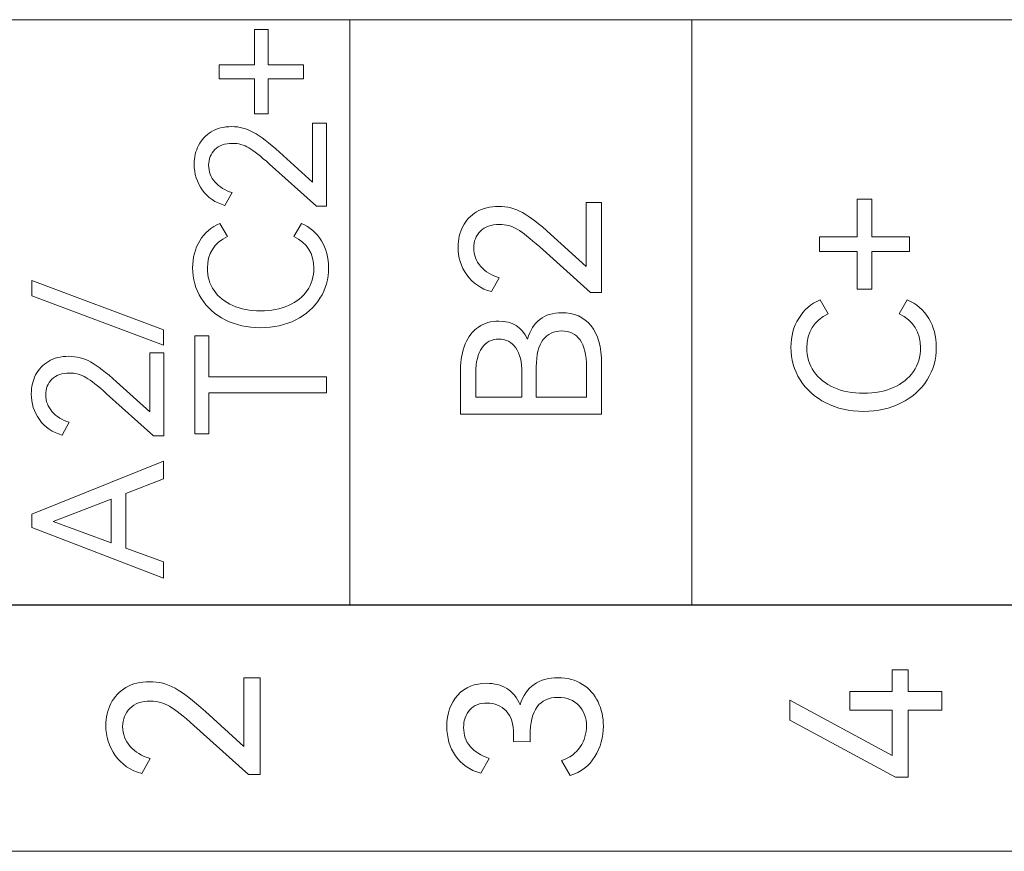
# Model space of a CAD drawing. Header units: millimetres. Extents: x 0 to 427, y 0 to 299.
# Tile 12 of 26: x 132.28 to 144, y 151.6 to 161.5. Entities that reach past the tile are written whole.
import ezdxf

# ---------------------------------------------------------------- set-up
doc = ezdxf.new("R2010")
doc.units = ezdxf.units.MM
doc.header["$MEASUREMENT"] = 0
doc.layers.add('layer 1', color=7, linetype='Continuous')

msp = doc.modelspace()

# ---------------------------------------------------------------- linework, layer by layer
at = {"layer": 'layer 1', "lineweight": 9}
for points, knots in [([(160.629, 161.497), (160.629, 161.497), (156.559, 161.497), (156.559, 161.497), (156.559, 161.497), (156.559, 161.497), (152.489, 161.497), (152.489, 161.497), (152.489, 161.497), (152.489, 161.497), (148.418, 161.497), (148.418, 161.497), (148.418, 161.497), (148.418, 161.497), (144.348, 161.497), (144.348, 161.497), (144.348, 161.497), (144.348, 161.497), (140.278, 161.497), (140.278, 161.497), (140.278, 161.497), (140.278, 161.497), (136.207, 161.497), (136.207, 161.497), (136.207, 161.497), (136.207, 161.497), (132.137, 161.497), (132.137, 161.497), (132.137, 161.497), (132.137, 161.497), (128.067, 161.497), (128.067, 161.497), (128.067, 161.497), (128.067, 161.497), (123.997, 161.497), (123.997, 161.497)], [0, 0, 0, 0, 0.111111, 0.111111, 0.111111, 0.111111, 0.222222, 0.222222, 0.222222, 0.222222, 0.333333, 0.333333, 0.333333, 0.333333, 0.444444, 0.444444, 0.444444, 0.444444, 0.555556, 0.555556, 0.555556, 0.555556, 0.666667, 0.666667, 0.666667, 0.666667, 0.777778, 0.777778, 0.777778, 0.777778, 0.888889, 0.888889, 0.888889, 0.888889, 1, 1, 1, 1]), ([(134.651, 160.795), (134.651, 160.795), (134.651, 160.958), (134.651, 160.958), (134.651, 160.958), (134.651, 160.958), (135.072, 160.958), (135.072, 160.958), (135.072, 160.958), (135.072, 160.958), (135.072, 161.379), (135.072, 161.379), (135.072, 161.379), (135.072, 161.379), (135.235, 161.379), (135.235, 161.379), (135.235, 161.379), (135.235, 161.379), (135.235, 160.958), (135.235, 160.958), (135.235, 160.958), (135.235, 160.958), (135.655, 160.958), (135.655, 160.958), (135.655, 160.958), (135.655, 160.958), (135.655, 160.795), (135.655, 160.795), (135.655, 160.795), (135.655, 160.795), (135.235, 160.795), (135.235, 160.795), (135.235, 160.795), (135.235, 160.795), (135.235, 160.375), (135.235, 160.375), (135.235, 160.375), (135.235, 160.375), (135.072, 160.375), (135.072, 160.375), (135.072, 160.375), (135.072, 160.375), (135.072, 160.795), (135.072, 160.795), (135.072, 160.795), (135.072, 160.795), (134.651, 160.795), (134.651, 160.795)], [0, 0, 0, 0, 0.083333, 0.083333, 0.083333, 0.083333, 0.166667, 0.166667, 0.166667, 0.166667, 0.25, 0.25, 0.25, 0.25, 0.333333, 0.333333, 0.333333, 0.333333, 0.416667, 0.416667, 0.416667, 0.416667, 0.5, 0.5, 0.5, 0.5, 0.583333, 0.583333, 0.583333, 0.583333, 0.666667, 0.666667, 0.666667, 0.666667, 0.75, 0.75, 0.75, 0.75, 0.833333, 0.833333, 0.833333, 0.833333, 0.916667, 0.916667, 0.916667, 0.916667, 1, 1, 1, 1]), ([(135.762, 159.563), (135.762, 159.563), (135.762, 160.264), (135.762, 160.264), (135.762, 160.264), (135.762, 160.264), (135.93, 160.264), (135.93, 160.264), (135.93, 160.264), (135.93, 160.264), (135.93, 159.276), (135.93, 159.276), (135.93, 159.276), (135.93, 159.276), (135.809, 159.276), (135.809, 159.276), (135.809, 159.276), (135.809, 159.276), (135.25, 159.777), (135.25, 159.777), (135.25, 159.777), (135.146, 159.872), (135.064, 159.936), (135.004, 159.972), (135.004, 159.972), (134.944, 160.007), (134.879, 160.025), (134.808, 160.025), (134.808, 160.025), (134.718, 160.025), (134.648, 160), (134.599, 159.951), (134.599, 159.951), (134.549, 159.901), (134.525, 159.839), (134.525, 159.764), (134.525, 159.764), (134.525, 159.688), (134.55, 159.621), (134.602, 159.563), (134.602, 159.563), (134.653, 159.506), (134.721, 159.464), (134.806, 159.438), (134.806, 159.438), (134.806, 159.438), (134.719, 159.286), (134.719, 159.286), (134.719, 159.286), (134.604, 159.317), (134.514, 159.379), (134.449, 159.47), (134.449, 159.47), (134.385, 159.562), (134.353, 159.664), (134.353, 159.777), (134.353, 159.777), (134.353, 159.859), (134.371, 159.934), (134.405, 160.001), (134.405, 160.001), (134.44, 160.069), (134.49, 160.123), (134.557, 160.163), (134.557, 160.163), (134.624, 160.203), (134.705, 160.224), (134.8, 160.224), (134.8, 160.224), (134.891, 160.224), (134.978, 160.201), (135.06, 160.156), (135.06, 160.156), (135.142, 160.111), (135.245, 160.032), (135.369, 159.919), (135.369, 159.919), (135.369, 159.919), (135.762, 159.563), (135.762, 159.563)], [0, 0, 0, 0, 0.05, 0.05, 0.05, 0.05, 0.1, 0.1, 0.1, 0.1, 0.15, 0.15, 0.15, 0.15, 0.2, 0.2, 0.2, 0.2, 0.25, 0.25, 0.25, 0.25, 0.3, 0.3, 0.3, 0.3, 0.35, 0.35, 0.35, 0.35, 0.4, 0.4, 0.4, 0.4, 0.45, 0.45, 0.45, 0.45, 0.5, 0.5, 0.5, 0.5, 0.55, 0.55, 0.55, 0.55, 0.6, 0.6, 0.6, 0.6, 0.65, 0.65, 0.65, 0.65, 0.7, 0.7, 0.7, 0.7, 0.75, 0.75, 0.75, 0.75, 0.8, 0.8, 0.8, 0.8, 0.85, 0.85, 0.85, 0.85, 0.9, 0.9, 0.9, 0.9, 0.95, 0.95, 0.95, 0.95, 1, 1, 1, 1]), ([(141.798, 158.737), (141.798, 158.737), (141.798, 158.912), (141.798, 158.912), (141.798, 158.912), (141.798, 158.912), (142.248, 158.912), (142.248, 158.912), (142.248, 158.912), (142.248, 158.912), (142.248, 159.361), (142.248, 159.361), (142.248, 159.361), (142.248, 159.361), (142.422, 159.361), (142.422, 159.361), (142.422, 159.361), (142.422, 159.361), (142.422, 158.912), (142.422, 158.912), (142.422, 158.912), (142.422, 158.912), (142.872, 158.912), (142.872, 158.912), (142.872, 158.912), (142.872, 158.912), (142.872, 158.737), (142.872, 158.737), (142.872, 158.737), (142.872, 158.737), (142.422, 158.737), (142.422, 158.737), (142.422, 158.737), (142.422, 158.737), (142.422, 158.288), (142.422, 158.288), (142.422, 158.288), (142.422, 158.288), (142.248, 158.288), (142.248, 158.288), (142.248, 158.288), (142.248, 158.288), (142.248, 158.737), (142.248, 158.737), (142.248, 158.737), (142.248, 158.737), (141.798, 158.737), (141.798, 158.737)], [0, 0, 0, 0, 0.083333, 0.083333, 0.083333, 0.083333, 0.166667, 0.166667, 0.166667, 0.166667, 0.25, 0.25, 0.25, 0.25, 0.333333, 0.333333, 0.333333, 0.333333, 0.416667, 0.416667, 0.416667, 0.416667, 0.5, 0.5, 0.5, 0.5, 0.583333, 0.583333, 0.583333, 0.583333, 0.666667, 0.666667, 0.666667, 0.666667, 0.75, 0.75, 0.75, 0.75, 0.833333, 0.833333, 0.833333, 0.833333, 0.916667, 0.916667, 0.916667, 0.916667, 1, 1, 1, 1]), ([(139.022, 158.56), (139.022, 158.56), (139.022, 159.319), (139.022, 159.319), (139.022, 159.319), (139.022, 159.319), (139.203, 159.319), (139.203, 159.319), (139.203, 159.319), (139.203, 159.319), (139.203, 158.248), (139.203, 158.248), (139.203, 158.248), (139.203, 158.248), (139.073, 158.248), (139.073, 158.248), (139.073, 158.248), (139.073, 158.248), (138.467, 158.791), (138.467, 158.791), (138.467, 158.791), (138.354, 158.894), (138.265, 158.964), (138.2, 159.002), (138.2, 159.002), (138.135, 159.04), (138.065, 159.06), (137.988, 159.06), (137.988, 159.06), (137.89, 159.06), (137.814, 159.033), (137.761, 158.979), (137.761, 158.979), (137.708, 158.926), (137.681, 158.859), (137.681, 158.778), (137.681, 158.778), (137.681, 158.695), (137.709, 158.622), (137.765, 158.56), (137.765, 158.56), (137.82, 158.497), (137.894, 158.452), (137.986, 158.424), (137.986, 158.424), (137.986, 158.424), (137.892, 158.259), (137.892, 158.259), (137.892, 158.259), (137.766, 158.293), (137.669, 158.36), (137.599, 158.459), (137.599, 158.459), (137.53, 158.558), (137.495, 158.669), (137.495, 158.791), (137.495, 158.791), (137.495, 158.88), (137.514, 158.961), (137.551, 159.034), (137.551, 159.034), (137.589, 159.108), (137.644, 159.166), (137.716, 159.21), (137.716, 159.21), (137.789, 159.253), (137.877, 159.275), (137.979, 159.275), (137.979, 159.275), (138.078, 159.275), (138.172, 159.251), (138.261, 159.202), (138.261, 159.202), (138.349, 159.153), (138.461, 159.067), (138.596, 158.945), (138.596, 158.945), (138.596, 158.945), (139.022, 158.56), (139.022, 158.56)], [0, 0, 0, 0, 0.05, 0.05, 0.05, 0.05, 0.1, 0.1, 0.1, 0.1, 0.15, 0.15, 0.15, 0.15, 0.2, 0.2, 0.2, 0.2, 0.25, 0.25, 0.25, 0.25, 0.3, 0.3, 0.3, 0.3, 0.35, 0.35, 0.35, 0.35, 0.4, 0.4, 0.4, 0.4, 0.45, 0.45, 0.45, 0.45, 0.5, 0.5, 0.5, 0.5, 0.55, 0.55, 0.55, 0.55, 0.6, 0.6, 0.6, 0.6, 0.65, 0.65, 0.65, 0.65, 0.7, 0.7, 0.7, 0.7, 0.75, 0.75, 0.75, 0.75, 0.8, 0.8, 0.8, 0.8, 0.85, 0.85, 0.85, 0.85, 0.9, 0.9, 0.9, 0.9, 0.95, 0.95, 0.95, 0.95, 1, 1, 1, 1]), ([(135.778, 158.539), (135.778, 158.711), (135.698, 158.837), (135.54, 158.917), (135.54, 158.917), (135.54, 158.917), (135.63, 159.071), (135.63, 159.071), (135.63, 159.071), (135.731, 159.027), (135.811, 158.958), (135.868, 158.865), (135.868, 158.865), (135.925, 158.773), (135.954, 158.665), (135.954, 158.543), (135.954, 158.543), (135.954, 158.41), (135.919, 158.29), (135.851, 158.181), (135.851, 158.181), (135.782, 158.072), (135.686, 157.986), (135.563, 157.923), (135.563, 157.923), (135.44, 157.861), (135.3, 157.829), (135.143, 157.829), (135.143, 157.829), (134.985, 157.829), (134.845, 157.861), (134.722, 157.923), (134.722, 157.923), (134.599, 157.986), (134.503, 158.073), (134.436, 158.181), (134.436, 158.181), (134.368, 158.289), (134.334, 158.41), (134.334, 158.543), (134.334, 158.543), (134.334, 158.665), (134.362, 158.772), (134.419, 158.865), (134.419, 158.865), (134.477, 158.958), (134.556, 159.027), (134.658, 159.071), (134.658, 159.071), (134.658, 159.071), (134.748, 158.917), (134.748, 158.917), (134.748, 158.917), (134.589, 158.837), (134.51, 158.711), (134.51, 158.539), (134.51, 158.539), (134.51, 158.439), (134.537, 158.35), (134.589, 158.273), (134.589, 158.273), (134.641, 158.196), (134.717, 158.136), (134.812, 158.094), (134.812, 158.094), (134.908, 158.052), (135.018, 158.031), (135.143, 158.031), (135.143, 158.031), (135.267, 158.031), (135.378, 158.052), (135.474, 158.094), (135.474, 158.094), (135.57, 158.136), (135.646, 158.196), (135.698, 158.273), (135.698, 158.273), (135.751, 158.35), (135.778, 158.439), (135.778, 158.539)], [0, 0, 0, 0, 0.05, 0.05, 0.05, 0.05, 0.1, 0.1, 0.1, 0.1, 0.15, 0.15, 0.15, 0.15, 0.2, 0.2, 0.2, 0.2, 0.25, 0.25, 0.25, 0.25, 0.3, 0.3, 0.3, 0.3, 0.35, 0.35, 0.35, 0.35, 0.4, 0.4, 0.4, 0.4, 0.45, 0.45, 0.45, 0.45, 0.5, 0.5, 0.5, 0.5, 0.55, 0.55, 0.55, 0.55, 0.6, 0.6, 0.6, 0.6, 0.65, 0.65, 0.65, 0.65, 0.7, 0.7, 0.7, 0.7, 0.75, 0.75, 0.75, 0.75, 0.8, 0.8, 0.8, 0.8, 0.85, 0.85, 0.85, 0.85, 0.9, 0.9, 0.9, 0.9, 0.95, 0.95, 0.95, 0.95, 1, 1, 1, 1]), ([(133.989, 157.621), (133.989, 157.621), (132.418, 158.208), (132.418, 158.208), (132.418, 158.208), (132.418, 158.208), (132.418, 158.393), (132.418, 158.393), (132.418, 158.393), (132.418, 158.393), (133.989, 157.805), (133.989, 157.805), (133.989, 157.805), (133.989, 157.805), (133.989, 157.621), (133.989, 157.621)], [0, 0, 0, 0, 0.25, 0.25, 0.25, 0.25, 0.5, 0.5, 0.5, 0.5, 0.75, 0.75, 0.75, 0.75, 1, 1, 1, 1]), ([(143.002, 157.592), (143.002, 157.776), (142.917, 157.91), (142.748, 157.996), (142.748, 157.996), (142.748, 157.996), (142.844, 158.161), (142.844, 158.161), (142.844, 158.161), (142.953, 158.114), (143.038, 158.04), (143.099, 157.941), (143.099, 157.941), (143.159, 157.842), (143.19, 157.727), (143.19, 157.597), (143.19, 157.597), (143.19, 157.455), (143.153, 157.325), (143.08, 157.209), (143.08, 157.209), (143.007, 157.094), (142.904, 157.001), (142.773, 156.934), (142.773, 156.934), (142.642, 156.868), (142.492, 156.833), (142.324, 156.833), (142.324, 156.833), (142.155, 156.833), (142.005, 156.868), (141.874, 156.934), (141.874, 156.934), (141.743, 157.001), (141.64, 157.094), (141.568, 157.209), (141.568, 157.209), (141.496, 157.325), (141.459, 157.455), (141.459, 157.597), (141.459, 157.597), (141.459, 157.727), (141.49, 157.842), (141.551, 157.941), (141.551, 157.941), (141.612, 158.04), (141.697, 158.114), (141.805, 158.161), (141.805, 158.161), (141.805, 158.161), (141.902, 157.996), (141.902, 157.996), (141.902, 157.996), (141.732, 157.91), (141.647, 157.776), (141.647, 157.592), (141.647, 157.592), (141.647, 157.485), (141.676, 157.39), (141.732, 157.308), (141.732, 157.308), (141.788, 157.226), (141.868, 157.162), (141.97, 157.117), (141.97, 157.117), (142.073, 157.072), (142.191, 157.049), (142.324, 157.049), (142.324, 157.049), (142.457, 157.049), (142.575, 157.072), (142.678, 157.117), (142.678, 157.117), (142.781, 157.162), (142.861, 157.226), (142.917, 157.308), (142.917, 157.308), (142.974, 157.391), (143.002, 157.485), (143.002, 157.592)], [0, 0, 0, 0, 0.05, 0.05, 0.05, 0.05, 0.1, 0.1, 0.1, 0.1, 0.15, 0.15, 0.15, 0.15, 0.2, 0.2, 0.2, 0.2, 0.25, 0.25, 0.25, 0.25, 0.3, 0.3, 0.3, 0.3, 0.35, 0.35, 0.35, 0.35, 0.4, 0.4, 0.4, 0.4, 0.45, 0.45, 0.45, 0.45, 0.5, 0.5, 0.5, 0.5, 0.55, 0.55, 0.55, 0.55, 0.6, 0.6, 0.6, 0.6, 0.65, 0.65, 0.65, 0.65, 0.7, 0.7, 0.7, 0.7, 0.75, 0.75, 0.75, 0.75, 0.8, 0.8, 0.8, 0.8, 0.85, 0.85, 0.85, 0.85, 0.9, 0.9, 0.9, 0.9, 0.95, 0.95, 0.95, 0.95, 1, 1, 1, 1]), ([(138.323, 157.694), (138.383, 157.903), (138.518, 158.008), (138.729, 158.008), (138.729, 158.008), (138.879, 158.008), (138.995, 157.957), (139.078, 157.854), (139.078, 157.854), (139.162, 157.752), (139.203, 157.6), (139.203, 157.4), (139.203, 157.4), (139.203, 157.4), (139.203, 156.799), (139.203, 156.799), (139.203, 156.799), (139.203, 156.799), (137.525, 156.799), (137.525, 156.799), (137.525, 156.799), (137.525, 156.799), (137.525, 157.329), (137.525, 157.329), (137.525, 157.329), (137.525, 157.447), (137.543, 157.549), (137.58, 157.636), (137.58, 157.636), (137.616, 157.723), (137.669, 157.791), (137.738, 157.838), (137.738, 157.838), (137.807, 157.886), (137.887, 157.909), (137.979, 157.909), (137.979, 157.909), (138.139, 157.909), (138.254, 157.837), (138.323, 157.694)], [0, 0, 0, 0, 0.1, 0.1, 0.1, 0.1, 0.2, 0.2, 0.2, 0.2, 0.3, 0.3, 0.3, 0.3, 0.4, 0.4, 0.4, 0.4, 0.5, 0.5, 0.5, 0.5, 0.6, 0.6, 0.6, 0.6, 0.7, 0.7, 0.7, 0.7, 0.8, 0.8, 0.8, 0.8, 0.9, 0.9, 0.9, 0.9, 1, 1, 1, 1]), ([(134.359, 156.567), (134.359, 156.567), (134.359, 157.734), (134.359, 157.734), (134.359, 157.734), (134.359, 157.734), (134.529, 157.734), (134.529, 157.734), (134.529, 157.734), (134.529, 157.734), (134.529, 157.245), (134.529, 157.245), (134.529, 157.245), (134.529, 157.245), (135.93, 157.245), (135.93, 157.245), (135.93, 157.245), (135.93, 157.245), (135.93, 157.054), (135.93, 157.054), (135.93, 157.054), (135.93, 157.054), (134.529, 157.054), (134.529, 157.054), (134.529, 157.054), (134.529, 157.054), (134.529, 156.567), (134.529, 156.567), (134.529, 156.567), (134.529, 156.567), (134.359, 156.567), (134.359, 156.567)], [0, 0, 0, 0, 0.125, 0.125, 0.125, 0.125, 0.25, 0.25, 0.25, 0.25, 0.375, 0.375, 0.375, 0.375, 0.5, 0.5, 0.5, 0.5, 0.625, 0.625, 0.625, 0.625, 0.75, 0.75, 0.75, 0.75, 0.875, 0.875, 0.875, 0.875, 1, 1, 1, 1]), ([(137.706, 157.004), (137.706, 157.004), (138.256, 157.004), (138.256, 157.004), (138.256, 157.004), (138.256, 157.004), (138.256, 157.295), (138.256, 157.295), (138.256, 157.295), (138.256, 157.422), (138.232, 157.52), (138.183, 157.589), (138.183, 157.589), (138.134, 157.659), (138.066, 157.694), (137.979, 157.694), (137.979, 157.694), (137.895, 157.694), (137.828, 157.659), (137.779, 157.588), (137.779, 157.588), (137.731, 157.518), (137.706, 157.42), (137.706, 157.295), (137.706, 157.295), (137.706, 157.295), (137.706, 157.004), (137.706, 157.004)], [0, 0, 0, 0, 0.142857, 0.142857, 0.142857, 0.142857, 0.285714, 0.285714, 0.285714, 0.285714, 0.428571, 0.428571, 0.428571, 0.428571, 0.571429, 0.571429, 0.571429, 0.571429, 0.714286, 0.714286, 0.714286, 0.714286, 0.857143, 0.857143, 0.857143, 0.857143, 1, 1, 1, 1]), ([(139.025, 157.364), (139.025, 157.507), (138.998, 157.615), (138.947, 157.686), (138.947, 157.686), (138.895, 157.757), (138.822, 157.792), (138.729, 157.792), (138.729, 157.792), (138.634, 157.792), (138.56, 157.757), (138.506, 157.686), (138.506, 157.686), (138.453, 157.615), (138.426, 157.507), (138.426, 157.364), (138.426, 157.364), (138.426, 157.364), (138.426, 157.004), (138.426, 157.004), (138.426, 157.004), (138.426, 157.004), (139.025, 157.004), (139.025, 157.004), (139.025, 157.004), (139.025, 157.004), (139.025, 157.364), (139.025, 157.364)], [0, 0, 0, 0, 0.142857, 0.142857, 0.142857, 0.142857, 0.285714, 0.285714, 0.285714, 0.285714, 0.428571, 0.428571, 0.428571, 0.428571, 0.571429, 0.571429, 0.571429, 0.571429, 0.714286, 0.714286, 0.714286, 0.714286, 0.857143, 0.857143, 0.857143, 0.857143, 1, 1, 1, 1]), ([(133.823, 156.829), (133.823, 156.829), (133.823, 157.529), (133.823, 157.529), (133.823, 157.529), (133.823, 157.529), (133.99, 157.529), (133.99, 157.529), (133.99, 157.529), (133.99, 157.529), (133.99, 156.541), (133.99, 156.541), (133.99, 156.541), (133.99, 156.541), (133.869, 156.541), (133.869, 156.541), (133.869, 156.541), (133.869, 156.541), (133.31, 157.043), (133.31, 157.043), (133.31, 157.043), (133.206, 157.137), (133.124, 157.202), (133.064, 157.237), (133.064, 157.237), (133.004, 157.273), (132.939, 157.29), (132.868, 157.29), (132.868, 157.29), (132.778, 157.29), (132.708, 157.266), (132.659, 157.216), (132.659, 157.216), (132.609, 157.167), (132.585, 157.105), (132.585, 157.03), (132.585, 157.03), (132.585, 156.954), (132.611, 156.887), (132.662, 156.829), (132.662, 156.829), (132.713, 156.771), (132.781, 156.73), (132.866, 156.704), (132.866, 156.704), (132.866, 156.704), (132.779, 156.552), (132.779, 156.552), (132.779, 156.552), (132.664, 156.583), (132.574, 156.644), (132.51, 156.736), (132.51, 156.736), (132.445, 156.828), (132.413, 156.93), (132.413, 157.043), (132.413, 157.043), (132.413, 157.125), (132.431, 157.199), (132.465, 157.267), (132.465, 157.267), (132.5, 157.335), (132.55, 157.389), (132.617, 157.429), (132.617, 157.429), (132.684, 157.469), (132.765, 157.489), (132.86, 157.489), (132.86, 157.489), (132.951, 157.489), (133.038, 157.467), (133.12, 157.422), (133.12, 157.422), (133.202, 157.376), (133.305, 157.297), (133.429, 157.185), (133.429, 157.185), (133.429, 157.185), (133.823, 156.829), (133.823, 156.829)], [0, 0, 0, 0, 0.05, 0.05, 0.05, 0.05, 0.1, 0.1, 0.1, 0.1, 0.15, 0.15, 0.15, 0.15, 0.2, 0.2, 0.2, 0.2, 0.25, 0.25, 0.25, 0.25, 0.3, 0.3, 0.3, 0.3, 0.35, 0.35, 0.35, 0.35, 0.4, 0.4, 0.4, 0.4, 0.45, 0.45, 0.45, 0.45, 0.5, 0.5, 0.5, 0.5, 0.55, 0.55, 0.55, 0.55, 0.6, 0.6, 0.6, 0.6, 0.65, 0.65, 0.65, 0.65, 0.7, 0.7, 0.7, 0.7, 0.75, 0.75, 0.75, 0.75, 0.8, 0.8, 0.8, 0.8, 0.85, 0.85, 0.85, 0.85, 0.9, 0.9, 0.9, 0.9, 0.95, 0.95, 0.95, 0.95, 1, 1, 1, 1]), ([(132.418, 155.611), (132.418, 155.611), (133.989, 156.242), (133.989, 156.242), (133.989, 156.242), (133.989, 156.242), (133.989, 156.03), (133.989, 156.03), (133.989, 156.03), (133.989, 156.03), (133.538, 155.856), (133.538, 155.856), (133.538, 155.856), (133.538, 155.856), (133.538, 155.206), (133.538, 155.206), (133.538, 155.206), (133.538, 155.206), (133.989, 155.04), (133.989, 155.04), (133.989, 155.04), (133.989, 155.04), (133.989, 154.847), (133.989, 154.847), (133.989, 154.847), (133.989, 154.847), (132.418, 155.45), (132.418, 155.45), (132.418, 155.45), (132.418, 155.45), (132.418, 155.611), (132.418, 155.611)], [0, 0, 0, 0, 0.125, 0.125, 0.125, 0.125, 0.25, 0.25, 0.25, 0.25, 0.375, 0.375, 0.375, 0.375, 0.5, 0.5, 0.5, 0.5, 0.625, 0.625, 0.625, 0.625, 0.75, 0.75, 0.75, 0.75, 0.875, 0.875, 0.875, 0.875, 1, 1, 1, 1]), ([(133.366, 155.789), (133.366, 155.789), (132.673, 155.523), (132.673, 155.523), (132.673, 155.523), (132.673, 155.523), (133.366, 155.27), (133.366, 155.27), (133.366, 155.27), (133.366, 155.27), (133.366, 155.789), (133.366, 155.789)], [0, 0, 0, 0, 0.333333, 0.333333, 0.333333, 0.333333, 0.666667, 0.666667, 0.666667, 0.666667, 1, 1, 1, 1]), ([(160.629, 154.529), (160.629, 154.529), (156.559, 154.529), (156.559, 154.529), (156.559, 154.529), (156.559, 154.529), (152.489, 154.529), (152.489, 154.529), (152.489, 154.529), (152.489, 154.529), (148.418, 154.529), (148.418, 154.529), (148.418, 154.529), (148.418, 154.529), (144.348, 154.529), (144.348, 154.529), (144.348, 154.529), (144.348, 154.529), (140.278, 154.529), (140.278, 154.529), (140.278, 154.529), (140.278, 154.529), (136.207, 154.529), (136.207, 154.529), (136.207, 154.529), (136.207, 154.529), (132.137, 154.529), (132.137, 154.529), (132.137, 154.529), (132.137, 154.529), (128.067, 154.529), (128.067, 154.529), (128.067, 154.529), (128.067, 154.529), (123.997, 154.529), (123.997, 154.529)], [0, 0, 0, 0, 0.111111, 0.111111, 0.111111, 0.111111, 0.222222, 0.222222, 0.222222, 0.222222, 0.333333, 0.333333, 0.333333, 0.333333, 0.444444, 0.444444, 0.444444, 0.444444, 0.555556, 0.555556, 0.555556, 0.555556, 0.666667, 0.666667, 0.666667, 0.666667, 0.777778, 0.777778, 0.777778, 0.777778, 0.888889, 0.888889, 0.888889, 0.888889, 1, 1, 1, 1]), ([(123.997, 151.595), (123.997, 151.595), (123.997, 154.527), (123.997, 154.527), (123.997, 154.527), (123.997, 154.527), (160.629, 154.527), (160.629, 154.527), (160.629, 154.527), (160.629, 154.527), (160.629, 151.595), (160.629, 151.595), (160.629, 151.595), (160.629, 151.595), (123.997, 151.595), (123.997, 151.595)], [0, 0, 0, 0, 0.25, 0.25, 0.25, 0.25, 0.5, 0.5, 0.5, 0.5, 0.75, 0.75, 0.75, 0.75, 1, 1, 1, 1]), ([(142.16, 153.497), (142.16, 153.497), (142.666, 153.497), (142.666, 153.497), (142.666, 153.497), (142.666, 153.497), (142.666, 153.756), (142.666, 153.756), (142.666, 153.756), (142.666, 153.756), (142.856, 153.756), (142.856, 153.756), (142.856, 153.756), (142.856, 153.756), (142.856, 153.497), (142.856, 153.497), (142.856, 153.497), (142.856, 153.497), (143.256, 153.497), (143.256, 153.497), (143.256, 153.497), (143.256, 153.497), (143.256, 153.277), (143.256, 153.277), (143.256, 153.277), (143.256, 153.277), (142.856, 153.277), (142.856, 153.277), (142.856, 153.277), (142.856, 153.277), (142.856, 152.477), (142.856, 152.477), (142.856, 152.477), (142.856, 152.477), (142.703, 152.477), (142.703, 152.477), (142.703, 152.477), (142.703, 152.477), (141.446, 153.156), (141.446, 153.156), (141.446, 153.156), (141.446, 153.156), (141.446, 153.396), (141.446, 153.396), (141.446, 153.396), (141.446, 153.396), (142.666, 152.734), (142.666, 152.734), (142.666, 152.734), (142.666, 152.734), (142.666, 153.277), (142.666, 153.277), (142.666, 153.277), (142.666, 153.277), (142.16, 153.277), (142.16, 153.277), (142.16, 153.277), (142.16, 153.277), (142.16, 153.497), (142.16, 153.497)], [0, 0, 0, 0, 0.066667, 0.066667, 0.066667, 0.066667, 0.133333, 0.133333, 0.133333, 0.133333, 0.2, 0.2, 0.2, 0.2, 0.266667, 0.266667, 0.266667, 0.266667, 0.333333, 0.333333, 0.333333, 0.333333, 0.4, 0.4, 0.4, 0.4, 0.466667, 0.466667, 0.466667, 0.466667, 0.533333, 0.533333, 0.533333, 0.533333, 0.6, 0.6, 0.6, 0.6, 0.666667, 0.666667, 0.666667, 0.666667, 0.733333, 0.733333, 0.733333, 0.733333, 0.8, 0.8, 0.8, 0.8, 0.866667, 0.866667, 0.866667, 0.866667, 0.933333, 0.933333, 0.933333, 0.933333, 1, 1, 1, 1]), ([(134.945, 152.845), (134.945, 152.845), (134.945, 153.662), (134.945, 153.662), (134.945, 153.662), (134.945, 153.662), (135.14, 153.662), (135.14, 153.662), (135.14, 153.662), (135.14, 153.662), (135.14, 152.509), (135.14, 152.509), (135.14, 152.509), (135.14, 152.509), (135, 152.509), (135, 152.509), (135, 152.509), (135, 152.509), (134.348, 153.094), (134.348, 153.094), (134.348, 153.094), (134.226, 153.205), (134.13, 153.28), (134.06, 153.322), (134.06, 153.322), (133.99, 153.363), (133.914, 153.383), (133.832, 153.383), (133.832, 153.383), (133.726, 153.383), (133.645, 153.354), (133.587, 153.297), (133.587, 153.297), (133.53, 153.239), (133.501, 153.167), (133.501, 153.08), (133.501, 153.08), (133.501, 152.991), (133.531, 152.912), (133.591, 152.845), (133.591, 152.845), (133.651, 152.777), (133.73, 152.729), (133.829, 152.699), (133.829, 152.699), (133.829, 152.699), (133.728, 152.521), (133.728, 152.521), (133.728, 152.521), (133.593, 152.558), (133.488, 152.629), (133.413, 152.736), (133.413, 152.736), (133.338, 152.843), (133.301, 152.963), (133.301, 153.094), (133.301, 153.094), (133.301, 153.19), (133.321, 153.277), (133.361, 153.356), (133.361, 153.356), (133.402, 153.435), (133.461, 153.498), (133.539, 153.545), (133.539, 153.545), (133.617, 153.592), (133.711, 153.615), (133.822, 153.615), (133.822, 153.615), (133.929, 153.615), (134.03, 153.589), (134.126, 153.536), (134.126, 153.536), (134.221, 153.484), (134.341, 153.392), (134.486, 153.26), (134.486, 153.26), (134.486, 153.26), (134.945, 152.845), (134.945, 152.845)], [0, 0, 0, 0, 0.05, 0.05, 0.05, 0.05, 0.1, 0.1, 0.1, 0.1, 0.15, 0.15, 0.15, 0.15, 0.2, 0.2, 0.2, 0.2, 0.25, 0.25, 0.25, 0.25, 0.3, 0.3, 0.3, 0.3, 0.35, 0.35, 0.35, 0.35, 0.4, 0.4, 0.4, 0.4, 0.45, 0.45, 0.45, 0.45, 0.5, 0.5, 0.5, 0.5, 0.55, 0.55, 0.55, 0.55, 0.6, 0.6, 0.6, 0.6, 0.65, 0.65, 0.65, 0.65, 0.7, 0.7, 0.7, 0.7, 0.75, 0.75, 0.75, 0.75, 0.8, 0.8, 0.8, 0.8, 0.85, 0.85, 0.85, 0.85, 0.9, 0.9, 0.9, 0.9, 0.95, 0.95, 0.95, 0.95, 1, 1, 1, 1]), ([(138.233, 153.339), (138.267, 153.447), (138.323, 153.529), (138.401, 153.582), (138.401, 153.582), (138.478, 153.636), (138.573, 153.662), (138.687, 153.662), (138.687, 153.662), (138.799, 153.662), (138.896, 153.636), (138.977, 153.583), (138.977, 153.583), (139.059, 153.531), (139.12, 153.461), (139.162, 153.373), (139.162, 153.373), (139.204, 153.286), (139.225, 153.191), (139.225, 153.087), (139.225, 153.087), (139.225, 152.955), (139.192, 152.834), (139.124, 152.723), (139.124, 152.723), (139.057, 152.612), (138.958, 152.537), (138.828, 152.499), (138.828, 152.499), (138.828, 152.499), (138.727, 152.677), (138.727, 152.677), (138.727, 152.677), (138.825, 152.708), (138.9, 152.762), (138.95, 152.839), (138.95, 152.839), (139, 152.915), (139.025, 152.998), (139.025, 153.087), (139.025, 153.087), (139.025, 153.184), (138.995, 153.265), (138.935, 153.33), (138.935, 153.33), (138.875, 153.395), (138.792, 153.428), (138.685, 153.428), (138.685, 153.428), (138.464, 153.428), (138.354, 153.277), (138.354, 152.976), (138.354, 152.976), (138.354, 152.976), (138.354, 152.899), (138.354, 152.899), (138.354, 152.899), (138.354, 152.899), (138.156, 152.902), (138.156, 152.902), (138.156, 152.902), (138.156, 152.902), (138.156, 152.988), (138.156, 152.988), (138.156, 152.988), (138.156, 153.11), (138.127, 153.203), (138.067, 153.266), (138.067, 153.266), (138.008, 153.329), (137.932, 153.361), (137.84, 153.361), (137.84, 153.361), (137.753, 153.361), (137.685, 153.334), (137.635, 153.28), (137.635, 153.28), (137.586, 153.225), (137.561, 153.155), (137.561, 153.07), (137.561, 153.07), (137.561, 152.981), (137.587, 152.905), (137.64, 152.844), (137.64, 152.844), (137.693, 152.782), (137.768, 152.735), (137.867, 152.702), (137.867, 152.702), (137.867, 152.702), (137.766, 152.524), (137.766, 152.524), (137.766, 152.524), (137.633, 152.563), (137.532, 152.633), (137.463, 152.733), (137.463, 152.733), (137.395, 152.832), (137.361, 152.949), (137.361, 153.082), (137.361, 153.082), (137.361, 153.237), (137.405, 153.361), (137.492, 153.455), (137.492, 153.455), (137.579, 153.549), (137.694, 153.596), (137.835, 153.596), (137.835, 153.596), (137.926, 153.596), (138.006, 153.575), (138.075, 153.533), (138.075, 153.533), (138.144, 153.491), (138.196, 153.426), (138.233, 153.339)], [0, 0, 0, 0, 0.034483, 0.034483, 0.034483, 0.034483, 0.068966, 0.068966, 0.068966, 0.068966, 0.103448, 0.103448, 0.103448, 0.103448, 0.137931, 0.137931, 0.137931, 0.137931, 0.172414, 0.172414, 0.172414, 0.172414, 0.206897, 0.206897, 0.206897, 0.206897, 0.241379, 0.241379, 0.241379, 0.241379, 0.275862, 0.275862, 0.275862, 0.275862, 0.310345, 0.310345, 0.310345, 0.310345, 0.344828, 0.344828, 0.344828, 0.344828, 0.37931, 0.37931, 0.37931, 0.37931, 0.413793, 0.413793, 0.413793, 0.413793, 0.448276, 0.448276, 0.448276, 0.448276, 0.482759, 0.482759, 0.482759, 0.482759, 0.517241, 0.517241, 0.517241, 0.517241, 0.551724, 0.551724, 0.551724, 0.551724, 0.586207, 0.586207, 0.586207, 0.586207, 0.62069, 0.62069, 0.62069, 0.62069, 0.655172, 0.655172, 0.655172, 0.655172, 0.689655, 0.689655, 0.689655, 0.689655, 0.724138, 0.724138, 0.724138, 0.724138, 0.758621, 0.758621, 0.758621, 0.758621, 0.793103, 0.793103, 0.793103, 0.793103, 0.827586, 0.827586, 0.827586, 0.827586, 0.862069, 0.862069, 0.862069, 0.862069, 0.896552, 0.896552, 0.896552, 0.896552, 0.931034, 0.931034, 0.931034, 0.931034, 0.965517, 0.965517, 0.965517, 0.965517, 1, 1, 1, 1])]:
    msp.add_open_spline(points, degree=3, knots=knots, dxfattribs=at)
for points in [[(136.207, 154.529), (136.207, 154.529), (136.207, 161.497), (136.207, 161.497)], [(140.278, 154.529), (140.278, 154.529), (140.278, 161.497), (140.278, 161.497)]]:
    msp.add_open_spline(points, degree=3, dxfattribs=at)

doc.saveas('drawing.dxf')
